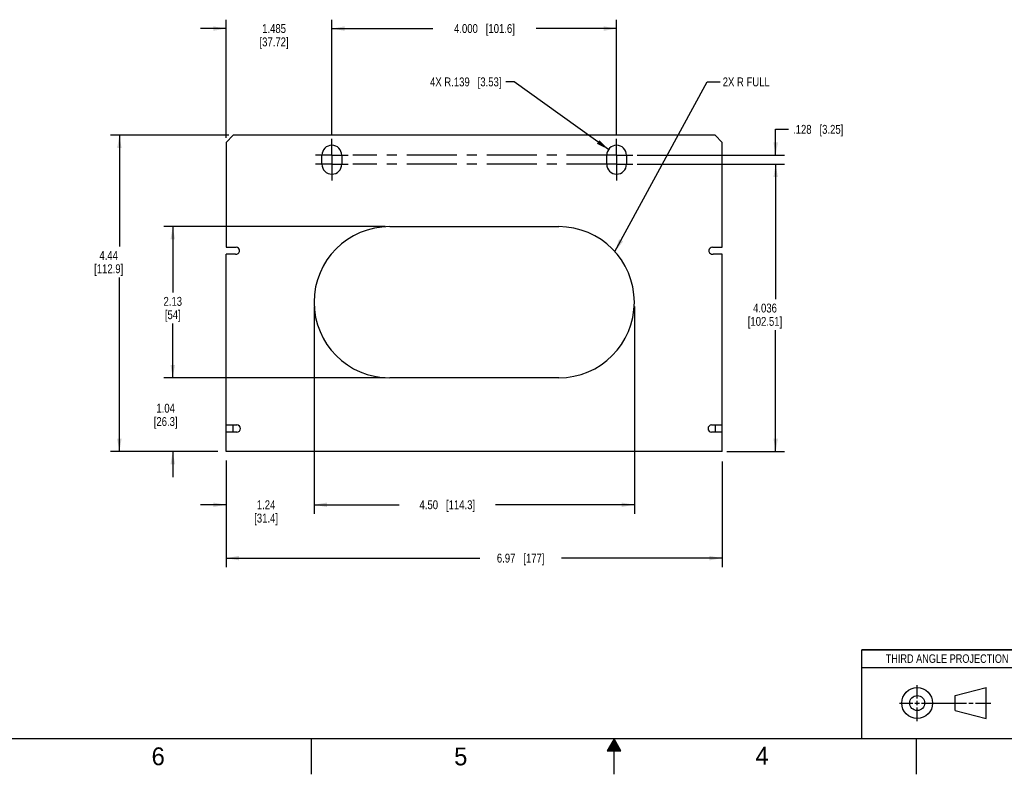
# Model space of a CAD drawing. Header units: inches. Extents: x 0 to 34, y 0 to 22.
# Tile 2 of 14: x 8.7 to 22.5, y 0 to 10.6. Entities that reach past the tile are written whole.
import ezdxf

# ---------------------------------------------------------------- set-up
doc = ezdxf.new("R2010")
doc.units = ezdxf.units.IN
doc.header["$LTSCALE"] = 1.87
doc.header["$MEASUREMENT"] = 0
doc.linetypes.add('CENTER', pattern=[0.6, 0.375, -0.075, 0.075, -0.075])
doc.layers.get('0').update_dxf_attribs({"linetype": 'CONTINUOUS'})
for name, color, linetype in [('02___PRT_ALL_AXES', 7, 'CONTINUOUS'), ('DETAIL', 7, 'CONTINUOUS'), ('DIMENSIONS', 7, 'CONTINUOUS')]:
    doc.layers.add(name, color=color, linetype=linetype)
doc.styles.get("Standard").update_dxf_attribs({"font": 'txt', "width": 0.8})
doc.styles.add('TEXTSTYLE_2', font='txt')
doc.dimstyles.new('DIMSTYLE_1', dxfattribs={"dimtxt": 0.125, "dimasz": 0.18, "dimexe": 0.18, "dimexo": 0.0625, "dimgap": 0.09, "dimtad": 0, "dimtih": 1, "dimtoh": 1, "dimzin": 4, "dimdsep": 46, "dimtxsty": 'STANDARD', "dimblk": '_FILLED', "dimblk1": '_FILLED', "dimblk2": '_FILLED', "dimcen": 0.09, "dimadec": 0, "dimazin": 0, "dimtp": 0.01, "dimtm": 0.01, "dimtfac": 1, "dimtofl": 0, "dimtmove": 0, "dimatfit": 3, "dimldrblk": '_FILLED', "dimfxl": 1, "dimtolj": 1, "dimtzin": 4, "dimarcsym": 0})
doc.dimstyles.new('DIMSTYLE_2', dxfattribs={"dimtxt": 0.125, "dimasz": 0.18, "dimexe": 0.18, "dimexo": 0.0625, "dimgap": 0.09, "dimtad": 0, "dimtih": 1, "dimtoh": 1, "dimdec": 3, "dimzin": 4, "dimdsep": 46, "dimtxsty": 'STANDARD', "dimblk": '_FILLED', "dimblk1": '_FILLED', "dimblk2": '_FILLED', "dimcen": 0.09, "dimadec": 0, "dimazin": 0, "dimtp": 0.001, "dimtm": 0.001, "dimtfac": 1, "dimtdec": 3, "dimtofl": 0, "dimtmove": 0, "dimatfit": 3, "dimldrblk": '_FILLED', "dimfxl": 1, "dimtolj": 1, "dimtzin": 4, "dimarcsym": 0})
doc.dimstyles.new('DIMSTYLE_4', dxfattribs={"dimtxt": 0.125, "dimasz": 0.18, "dimexe": 0.18, "dimexo": 0.0625, "dimgap": 0.09, "dimtad": 0, "dimtih": 1, "dimtoh": 1, "dimdec": 3, "dimzin": 4, "dimdsep": 46, "dimtxsty": 'STANDARD', "dimblk": '_FILLED', "dimblk1": '_FILLED', "dimblk2": '_FILLED', "dimcen": 0.09, "dimadec": 0, "dimazin": 0, "dimtp": 0.001, "dimtm": 0.001, "dimtfac": 1, "dimtdec": 3, "dimtofl": 0, "dimtmove": 0, "dimatfit": 3, "dimldrblk": '_FILLED', "dimfxl": 1, "dimtolj": 1, "dimtzin": 4, "dimarcsym": 0})
doc.dimstyles.get("Standard").update_dxf_attribs({"dimtxt": 0.125, "dimasz": 0.18, "dimexe": 0.18, "dimexo": 0.0625, "dimgap": 0.09, "dimtad": 0, "dimtih": 1, "dimtoh": 1, "dimdec": 3, "dimzin": 4, "dimdsep": 46, "dimtxsty": 'STANDARD', "dimblk": '_FILLED', "dimblk1": '_FILLED', "dimblk2": '_FILLED', "dimcen": 0.09, "dimadec": 0, "dimazin": 0, "dimtol": 1, "dimtp": 0.001, "dimtm": 0.001, "dimtfac": 1, "dimtdec": 3, "dimtofl": 0, "dimtmove": 0, "dimatfit": 3, "dimldrblk": '_FILLED', "dimfxl": 1, "dimtolj": 1, "dimtzin": 4, "dimarcsym": 0})

# ---------------------------------------------------------------- blocks, each defined once
blk = doc.blocks.new('THIRD_ANGLE_BL0', base_point=(21.651, 0.998))
at = {"color": 2, "linetype": 'CONTINUOUS'}
for p, q in [((21.259, 1.064), (21.259, 1.251)), ((21.009, 1.001), (21.197, 1.001)), ((21.228, 1.001), (21.291, 1.001)), ((21.259, 0.97), (21.259, 1.033)), ((21.322, 1.001), (21.952, 1.001)), ((21.983, 1.001), (22.046, 1.001)), ((22.077, 1.001), (22.293, 1.001)), ((21.259, 0.746), (21.259, 0.939))]:
    blk.add_line(p, q, dxfattribs=at)
at = {"color": 7, "linetype": 'CONTINUOUS'}
for p, q in [((21.791, 1.106), (22.23, 1.218)), ((22.23, 0.784), (22.23, 1.218)), ((21.791, 0.896), (21.791, 1.106)), ((21.791, 0.896), (22.23, 0.784))]:
    blk.add_line(p, q, dxfattribs=at)
for radius in [0.217, 0.105]:
    blk.add_circle((21.259, 1.001), radius, dxfattribs=at)
blk = doc.blocks.new('_FILLED')
at = {"color": 0, "linetype": 'BYBLOCK'}
blk.add_solid([(0, 0), (-1, 0.174), (-1, -0.174)], dxfattribs=at)
blk = doc.blocks.new('*D17')
at = {"layer": 'DIMENSIONS', "color": 2, "linetype": 'CONTINUOUS'}
for p, q in [((17.327, 8.575), (19.396, 8.575)), ((19.271, 8.575), (19.271, 6.68)), ((19.271, 4.539), (19.271, 6.242)), ((18.583, 4.539), (19.396, 4.539))]:
    blk.add_line(p, q, dxfattribs=at)
at = {"layer": 'DIMENSIONS', "color": 2, "linetype": 'CONTINUOUS', "xscale": 0.18, "yscale": 0.18, "zscale": 0.18}
for p, rotation in [((19.271, 8.575), 90), ((19.271, 4.539), 270)]:
    blk.add_blockref('_FILLED', p, dxfattribs=dict(at, rotation=rotation))
at = {"layer": 'DIMENSIONS', "color": 2, "linetype": 'CONTINUOUS', "insert": (19.121, 6.617), "char_height": 0.125, "width": 0.8, "attachment_point": 2, "line_spacing_factor": 0.9}
blk.add_mtext('4.036\\P[102.51]', dxfattribs=at)
blk = doc.blocks.new('*D18')
at = {"layer": 'DIMENSIONS', "color": 2, "linetype": 'CONTINUOUS'}
for p, q in [((19.271, 8.703), (19.271, 9.067)), ((19.271, 9.067), (19.453, 9.067)), ((17.327, 8.703), (19.396, 8.703)), ((17.327, 8.575), (19.396, 8.575)), ((19.271, 8.575), (19.271, 8.215))]:
    blk.add_line(p, q, dxfattribs=at)
at = {"layer": 'DIMENSIONS', "color": 2, "linetype": 'CONTINUOUS', "xscale": 0.18, "yscale": 0.18, "zscale": 0.18}
for p, rotation in [((19.271, 8.703), 270), ((19.271, 8.575), 90)]:
    blk.add_blockref('_FILLED', p, dxfattribs=dict(at, rotation=rotation))
at = {"layer": 'DIMENSIONS', "color": 2, "linetype": 'CONTINUOUS', "insert": (19.515, 9.129), "char_height": 0.125, "width": 1.125, "attachment_point": 1, "line_spacing_factor": 0.9}
blk.add_mtext('.128{\\Ftxt.shx;\\W1.000000;\\H0.125000; }[3.25]', dxfattribs=at)
blk = doc.blocks.new('*D19')
at = {"layer": 'DIMENSIONS', "color": 2, "linetype": 'CONTINUOUS'}
for p, q in [((13.036, 8.995), (13.036, 10.608)), ((17.036, 8.995), (17.036, 10.608)), ((13.036, 10.483), (14.455, 10.483)), ((17.036, 10.483), (15.905, 10.483))]:
    blk.add_line(p, q, dxfattribs=at)
at = {"layer": 'DIMENSIONS', "color": 2, "linetype": 'CONTINUOUS', "xscale": 0.18, "yscale": 0.18, "zscale": 0.18, "rotation": 180}
blk.add_blockref('_FILLED', (13.036, 10.483), dxfattribs=at)
at = {"layer": 'DIMENSIONS', "color": 2, "linetype": 'CONTINUOUS', "xscale": 0.18, "yscale": 0.18, "zscale": 0.18}
blk.add_blockref('_FILLED', (17.036, 10.483), dxfattribs=at)
at = {"layer": 'DIMENSIONS', "color": 2, "linetype": 'CONTINUOUS', "insert": (15.18, 10.546), "char_height": 0.125, "width": 1.325, "attachment_point": 2, "line_spacing_factor": 0.9}
blk.add_mtext('4.000{\\Ftxt.shx;\\W1.000000;\\H0.125000; }[101.6]', dxfattribs=at)
blk = doc.blocks.new('*D20')
at = {"layer": 'DIMENSIONS', "color": 2, "linetype": 'CONTINUOUS'}
for p, q in [((11.551, 8.946), (11.551, 10.608)), ((13.036, 8.995), (13.036, 10.608)), ((11.551, 10.483), (11.191, 10.483)), ((13.036, 10.483), (13.396, 10.483))]:
    blk.add_line(p, q, dxfattribs=at)
at = {"layer": 'DIMENSIONS', "color": 2, "linetype": 'CONTINUOUS', "xscale": 0.18, "yscale": 0.18, "zscale": 0.18}
blk.add_blockref('_FILLED', (11.551, 10.483), dxfattribs=at)
at = {"layer": 'DIMENSIONS', "color": 2, "linetype": 'CONTINUOUS', "xscale": 0.18, "yscale": 0.18, "zscale": 0.18, "rotation": 180}
blk.add_blockref('_FILLED', (13.036, 10.483), dxfattribs=at)
at = {"layer": 'DIMENSIONS', "color": 2, "linetype": 'CONTINUOUS', "insert": (12.224, 10.546), "char_height": 0.125, "width": 0.7, "attachment_point": 2, "line_spacing_factor": 0.9}
blk.add_mtext('1.485\\P[37.72]', dxfattribs=at)
blk = doc.blocks.new('*D21')
at = {"layer": 'DIMENSIONS', "color": 2, "linetype": 'CONTINUOUS'}
for p, q in [((13.786, 7.699), (10.676, 7.699)), ((10.801, 7.699), (10.801, 6.774)), ((10.801, 5.574), (10.801, 6.336)), ((13.786, 5.574), (10.676, 5.574))]:
    blk.add_line(p, q, dxfattribs=at)
at = {"layer": 'DIMENSIONS', "color": 2, "linetype": 'CONTINUOUS', "xscale": 0.18, "yscale": 0.18, "zscale": 0.18}
for p, rotation in [((10.801, 7.699), 90), ((10.801, 5.574), 270)]:
    blk.add_blockref('_FILLED', p, dxfattribs=dict(at, rotation=rotation))
at = {"layer": 'DIMENSIONS', "color": 2, "linetype": 'CONTINUOUS', "insert": (10.801, 6.711), "char_height": 0.125, "width": 0.4, "attachment_point": 2, "line_spacing_factor": 0.9}
blk.add_mtext('2.13\\P[54]', dxfattribs=at)
blk = doc.blocks.new('*D22')
at = {"layer": 'DIMENSIONS', "color": 2, "linetype": 'CONTINUOUS'}
for p, q in [((12.786, 6.574), (12.786, 3.664)), ((17.286, 6.574), (17.286, 3.664)), ((12.786, 3.789), (13.983, 3.789)), ((17.286, 3.789), (15.333, 3.789))]:
    blk.add_line(p, q, dxfattribs=at)
at = {"layer": 'DIMENSIONS', "color": 2, "linetype": 'CONTINUOUS', "xscale": 0.18, "yscale": 0.18, "zscale": 0.18, "rotation": 180}
blk.add_blockref('_FILLED', (12.786, 3.789), dxfattribs=at)
at = {"layer": 'DIMENSIONS', "color": 2, "linetype": 'CONTINUOUS', "xscale": 0.18, "yscale": 0.18, "zscale": 0.18}
blk.add_blockref('_FILLED', (17.286, 3.789), dxfattribs=at)
at = {"layer": 'DIMENSIONS', "color": 2, "linetype": 'CONTINUOUS', "insert": (14.658, 3.852), "char_height": 0.125, "width": 1.225, "attachment_point": 2, "line_spacing_factor": 0.9}
blk.add_mtext('4.50{\\Ftxt.shx;\\W1.000000;\\H0.125000; }[114.3]', dxfattribs=at)
blk = doc.blocks.new('*D23')
at = {"layer": 'DIMENSIONS', "color": 2, "linetype": 'CONTINUOUS'}
for p, q in [((11.551, 4.383), (11.551, 2.914)), ((18.521, 4.397), (18.521, 2.914)), ((11.551, 3.039), (15.114, 3.039)), ((18.521, 3.039), (16.264, 3.039))]:
    blk.add_line(p, q, dxfattribs=at)
at = {"layer": 'DIMENSIONS', "color": 2, "linetype": 'CONTINUOUS', "xscale": 0.18, "yscale": 0.18, "zscale": 0.18, "rotation": 180}
blk.add_blockref('_FILLED', (11.551, 3.039), dxfattribs=at)
at = {"layer": 'DIMENSIONS', "color": 2, "linetype": 'CONTINUOUS', "xscale": 0.18, "yscale": 0.18, "zscale": 0.18}
blk.add_blockref('_FILLED', (18.521, 3.039), dxfattribs=at)
at = {"layer": 'DIMENSIONS', "color": 2, "linetype": 'CONTINUOUS', "insert": (15.689, 3.102), "char_height": 0.125, "width": 1.025, "attachment_point": 2, "line_spacing_factor": 0.9}
blk.add_mtext('6.97{\\Ftxt.shx;\\W1.000000;\\H0.125000; }[177]', dxfattribs=at)
blk = doc.blocks.new('*D24')
at = {"layer": 'DIMENSIONS', "color": 2, "linetype": 'CONTINUOUS'}
for p, q in [((12.786, 6.574), (12.786, 3.664)), ((11.551, 4.411), (11.551, 3.664)), ((11.551, 3.789), (11.191, 3.789)), ((12.786, 3.789), (13.146, 3.789))]:
    blk.add_line(p, q, dxfattribs=at)
at = {"layer": 'DIMENSIONS', "color": 2, "linetype": 'CONTINUOUS', "xscale": 0.18, "yscale": 0.18, "zscale": 0.18}
blk.add_blockref('_FILLED', (11.551, 3.789), dxfattribs=at)
at = {"layer": 'DIMENSIONS', "color": 2, "linetype": 'CONTINUOUS', "xscale": 0.18, "yscale": 0.18, "zscale": 0.18, "rotation": 180}
blk.add_blockref('_FILLED', (12.786, 3.789), dxfattribs=at)
at = {"layer": 'DIMENSIONS', "color": 2, "linetype": 'CONTINUOUS', "insert": (12.112, 3.852), "char_height": 0.125, "width": 0.6, "attachment_point": 2, "line_spacing_factor": 0.9}
blk.add_mtext('1.24\\P[31.4]', dxfattribs=at)
blk = doc.blocks.new('*D25')
at = {"layer": 'DIMENSIONS', "color": 2, "linetype": 'CONTINUOUS'}
for p, q in [((11.588, 8.983), (9.926, 8.983)), ((10.051, 8.983), (10.051, 7.42)), ((10.051, 4.539), (10.051, 6.982)), ((11.391, 4.539), (9.926, 4.539))]:
    blk.add_line(p, q, dxfattribs=at)
at = {"layer": 'DIMENSIONS', "color": 2, "linetype": 'CONTINUOUS', "xscale": 0.18, "yscale": 0.18, "zscale": 0.18}
for p, rotation in [((10.051, 8.983), 90), ((10.051, 4.539), 270)]:
    blk.add_blockref('_FILLED', p, dxfattribs=dict(at, rotation=rotation))
at = {"layer": 'DIMENSIONS', "color": 2, "linetype": 'CONTINUOUS', "insert": (9.901, 7.357), "char_height": 0.125, "width": 0.7, "attachment_point": 2, "line_spacing_factor": 0.9}
blk.add_mtext('4.44\\P[112.9]', dxfattribs=at)
blk = doc.blocks.new('*D26')
at = {"layer": 'DIMENSIONS', "color": 2, "linetype": 'CONTINUOUS'}
for p, q in [((10.801, 5.574), (10.801, 5.934)), ((13.786, 5.574), (10.676, 5.574)), ((11.432, 4.539), (10.676, 4.539)), ((10.801, 4.539), (10.801, 4.179))]:
    blk.add_line(p, q, dxfattribs=at)
at = {"layer": 'DIMENSIONS', "color": 2, "linetype": 'CONTINUOUS', "xscale": 0.18, "yscale": 0.18, "zscale": 0.18}
for p, rotation in [((10.801, 5.574), 270), ((10.801, 4.539), 90)]:
    blk.add_blockref('_FILLED', p, dxfattribs=dict(at, rotation=rotation))
at = {"layer": 'DIMENSIONS', "color": 2, "linetype": 'CONTINUOUS', "insert": (10.701, 5.209), "char_height": 0.125, "width": 0.6, "attachment_point": 2, "line_spacing_factor": 0.9}
blk.add_mtext('1.04\\P[26.3]', dxfattribs=at)
blk = doc.blocks.new('*D28')
at = {"layer": 'DIMENSIONS', "color": 2, "linetype": 'CONTINUOUS'}
for p, q in [((15.599, 9.733), (15.481, 9.733)), ((16.923, 8.784), (15.599, 9.733))]:
    blk.add_line(p, q, dxfattribs=at)
at = {"layer": 'DIMENSIONS', "color": 2, "linetype": 'CONTINUOUS', "xscale": 0.18, "yscale": 0.18, "zscale": 0.18, "rotation": 324.3711825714}
blk.add_blockref('_FILLED', (16.923, 8.784), dxfattribs=at)
at = {"layer": 'DIMENSIONS', "color": 2, "linetype": 'CONTINUOUS', "insert": (15.419, 9.796), "char_height": 0.125, "width": 1.525, "attachment_point": 3, "line_spacing_factor": 0.9}
blk.add_mtext('4X R.139{\\Ftxt.shx;\\W1.000000;\\H0.125000; }[3.53]', dxfattribs=at)

msp = doc.modelspace()

# ---------------------------------------------------------------- linework, layer by layer
at = {"color": 3, "linetype": 'CONTINUOUS'}
for p, q in [((11.651, 8.9831), (11.551, 8.8831)), ((11.551, 8.8831), (11.551, 7.4105)), ((18.421, 8.9831), (11.651, 8.9831)), ((18.521, 8.8831), (18.421, 8.9831)), ((18.521, 7.4105), (18.521, 8.8831)), ((11.551, 7.4105), (11.69, 7.4105)), ((18.382, 7.4105), (18.521, 7.4105)), ((11.551, 4.5391), (11.551, 7.3105)), ((11.6809, 7.3105), (11.551, 7.3105)), ((18.521, 7.3105), (18.3911, 7.3105)), ((18.521, 4.5391), (18.521, 7.3105)), ((11.551, 4.9105), (11.701, 4.9105)), ((18.371, 4.9105), (18.521, 4.9105)), ((11.701, 4.8105), (11.551, 4.8105)), ((18.521, 4.8105), (18.371, 4.8105)), ((18.521, 4.5391), (11.551, 4.5391))]:
    msp.add_line(p, q, dxfattribs=at)
at = {"color": 7, "linetype": 'CONTINUOUS'}
for p, q in [((11.651, 4.8105), (11.651, 4.9105)), ((18.421, 4.9105), (18.421, 4.8105))]:
    msp.add_line(p, q, dxfattribs=at)
at = {"color": 2, "linetype": 'CONTINUOUS'}
msp.add_line((20.48, 1.5), (22.98, 1.5), dxfattribs=at)
at = {"color": 7, "linetype": 'CONTINUOUS', "const_width": 0.02}
for points in [[(20.48, 1.75), (22.98, 1.75)], [(20.48, 1.75), (20.48, 0.5)]]:
    msp.add_lwpolyline(points, dxfattribs=at)
at = {"color": 3, "linetype": 'CONTINUOUS'}
for centre, radius, start, end in [((11.69, 7.3605), 0.05, 282.70903, 90), ((18.382, 7.3605), 0.05, 90, 257.29097), ((11.6809, 7.4753), 0.1647, 269.98267, 276.99157), ((18.3911, 7.4762), 0.1657, 263.02824, 269.99752), ((11.701, 4.8605), 0.05, 270, 90), ((18.371, 4.8605), 0.05, 90, 270)]:
    msp.add_arc(centre, radius, start, end, dxfattribs=at)
at = {"layer": '02___PRT_ALL_AXES', "color": 2, "linetype": 'CENTER'}
for p, q in [((13.036, 8.8041), (13.036, 8.9321)), ((17.036, 8.8041), (17.036, 8.9321)), ((13.036, 8.7031), (13.036, 8.8041)), ((17.036, 8.7031), (17.036, 8.8041)), ((13.036, 8.7031), (12.807, 8.7031)), ((13.036, 8.7031), (13.036, 8.4741)), ((13.036, 8.7031), (13.265, 8.7031)), ((17.036, 8.7031), (13.332, 8.7031)), ((17.036, 8.7031), (17.265, 8.7031)), ((17.036, 8.7031), (17.036, 8.4741)), ((13.036, 8.5751), (12.807, 8.5751)), ((13.036, 8.5751), (13.265, 8.5751)), ((13.036, 8.4741), (13.036, 8.3461)), ((17.036, 8.5751), (13.332, 8.5751)), ((17.036, 8.5751), (17.265, 8.5751)), ((17.036, 8.4741), (17.036, 8.3461))]:
    msp.add_line(p, q, dxfattribs=at)
at = {"layer": '02___PRT_ALL_AXES', "color": 3, "linetype": 'CONTINUOUS'}
for p, q in [((12.897, 8.5751), (12.897, 8.7031)), ((13.175, 8.7031), (13.175, 8.5751)), ((16.897, 8.5751), (16.897, 8.7031)), ((17.175, 8.7031), (17.175, 8.5751)), ((13.8485, 7.6991), (16.2235, 7.6991)), ((16.2235, 5.5741), (13.8485, 5.5741))]:
    msp.add_line(p, q, dxfattribs=at)
for centre, radius, start, end in [((13.036, 8.7031), 0.139, 0, 180), ((17.036, 8.7031), 0.139, 0, 180), ((13.036, 8.5751), 0.139, 180, 360), ((17.036, 8.5751), 0.139, 180, 360), ((13.8485, 6.6366), 1.0625, 90, 270), ((16.2235, 6.6366), 1.0625, 270, 90)]:
    msp.add_arc(centre, radius, start, end, dxfattribs=at)
at = {"layer": 'DETAIL', "color": 2, "linetype": 'CONTINUOUS'}
for p, q in [((12.75, 0), (12.75, 0.5)), ((17, 0.5), (16.902, 0.3303)), ((16.9538, 0.42), (17.0462, 0.42)), ((16.9596, 0.43), (17.0404, 0.43)), ((16.9654, 0.44), (17.0346, 0.44)), ((16.9711, 0.45), (17.0289, 0.45)), ((16.9769, 0.46), (17.0231, 0.46)), ((16.9827, 0.47), (17.0173, 0.47)), ((16.9885, 0.48), (17.0115, 0.48)), ((16.9942, 0.49), (17.0058, 0.49)), ((17.098, 0.3303), (17, 0.5)), ((17, 0), (17, 0.5)), ((21.25, 0), (21.25, 0.5)), ((16.902, 0.3303), (17.098, 0.3303)), ((16.9076, 0.34), (17.0924, 0.34)), ((16.9134, 0.35), (17.0866, 0.35)), ((16.9192, 0.36), (17.0808, 0.36)), ((16.9249, 0.37), (17.0751, 0.37)), ((16.9307, 0.38), (17.0693, 0.38)), ((16.9365, 0.39), (17.0635, 0.39)), ((16.9423, 0.4), (17.0577, 0.4)), ((16.948, 0.41), (17.052, 0.41))]:
    msp.add_line(p, q, dxfattribs=at)
at = {"layer": 'DETAIL', "color": 7, "linetype": 'CONTINUOUS', "const_width": 0.02}
msp.add_lwpolyline([(0.5, 0.5), (33.5, 0.5)], dxfattribs=at)

# ---------------------------------------------------------------- block references
at = {"color": 2, "linetype": 'CONTINUOUS'}
msp.add_blockref('THIRD_ANGLE_BL0', (21.6511, 0.9984), dxfattribs=at)

# ---------------------------------------------------------------- texts
at = {"color": 2, "linetype": 'CONTINUOUS', "insert": (21.6796, 1.6868), "char_height": 0.12, "width": 2.112, "attachment_point": 2, "line_spacing_factor": 0.9}
msp.add_mtext('THIRD ANGLE PROJECTION', dxfattribs=at)
at = {"layer": 'DETAIL', "color": 2, "linetype": 'CONTINUOUS', "insert": (18.4898, 9.7956), "char_height": 0.125, "width": 1, "attachment_point": 1, "line_spacing_factor": 0.9}
msp.add_mtext(' 2X R FULL', dxfattribs=at)
at = {"layer": 'DETAIL', "color": 2, "linetype": 'CONTINUOUS', "char_height": 0.25, "width": 0.25, "attachment_point": 1, "line_spacing_factor": 0.9, "style": 'TEXTSTYLE_2'}
for s, insert in [('6', (10.5032, 0.3784)), ('5', (14.754, 0.3762)), ('4', (18.9884, 0.3869))]:
    msp.add_mtext(s, dxfattribs=dict(at, insert=insert))

# ---------------------------------------------------------------- dimensions: what is measured, and where the dimension line sits
at = {"layer": 'DIMENSIONS', "color": 2, "linetype": 'CONTINUOUS'}
for base, p1, p2, dimstyle, picture, middle in [((13.036, 10.4831), (11.551, 8.9456), (13.036, 8.9946), 'DIMSTYLE_2', '*D20', (12.1737, 10.3894)), ((17.036, 10.4831), (13.036, 8.9946), (17.036, 8.9946), 'DIMSTYLE_2', '*D19', (15.0301, 10.4831)), ((17.286, 3.7891), (12.786, 6.5741), (17.286, 6.5741), 'DIMSTYLE_1', '*D22', (14.5335, 3.7891))]:
    dim = msp.add_linear_dim(base=base, p1=p1, p2=p2, dimstyle=dimstyle, dxfattribs=at)
    dim.commit()
    dim.dimension.update_dxf_attribs({"geometry": picture, "text_midpoint": middle, "dimtype": 160})
dim = msp.add_radius_dim(center=(17.036, 8.7031), mpoint=(16.923, 8.784), text='4X <>', dimstyle='DIMSTYLE_4', dxfattribs=at)
dim.commit()
dim.dimension.update_dxf_attribs({"geometry": '*D28', "text_midpoint": (14.4062, 9.7331), "dimtype": 164})
for base, p1, p2, angle, dimstyle, picture, middle in [((19.271, 8.7031), (17.3275, 8.5751), (17.3275, 8.7031), 90, 'DIMSTYLE_2', '*D18', (20.0777, 9.0668)), ((10.051, 4.5391), (11.5885, 8.9831), (11.3905, 4.5391), 270, 'DIMSTYLE_1', '*D25', (9.926, 7.201)), ((19.271, 8.5751), (18.5835, 4.5391), (17.3275, 8.5751), 90, 'DIMSTYLE_2', '*D17', (19.121, 6.4611)), ((10.8009909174, 5.5740535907), (13.7859909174, 7.6990535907), (13.7859909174, 5.5740535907), 270, 'DIMSTYLE_1', '*D21', (10.6759909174, 6.5551515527)), ((11.5509909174, 3.7890535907), (12.7859909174, 6.5740535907), (11.5509909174, 4.4106832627), 180, 'DIMSTYLE_1', '*D24', (12.0869051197, 3.6953035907)), ((10.8009909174, 4.5390535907), (13.7859909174, 5.5740535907), (11.4322800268, 4.5390535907), 270, 'DIMSTYLE_1', '*D26', (10.6759909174, 5.0524223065)), ((11.551, 3.0391), (18.521, 4.3968), (11.551, 4.3828), 180, 'DIMSTYLE_1', '*D23', (15.5643, 3.0391))]:
    dim = msp.add_linear_dim(base=base, p1=p1, p2=p2, angle=angle, dimstyle=dimstyle, dxfattribs=at)
    dim.commit()
    dim.dimension.update_dxf_attribs({"geometry": picture, "text_midpoint": middle, "dimtype": 160})

# ---------------------------------------------------------------- leaders
at = {"layer": 'DETAIL', "color": 2, "linetype": 'CONTINUOUS'}
msp.add_leader([(17.0131, 7.3475), (18.3098, 9.7331), (18.4898, 9.7331)], dimstyle='STANDARD', override={"dimtad": 0}, dxfattribs=at)

doc.saveas('drawing.dxf')
